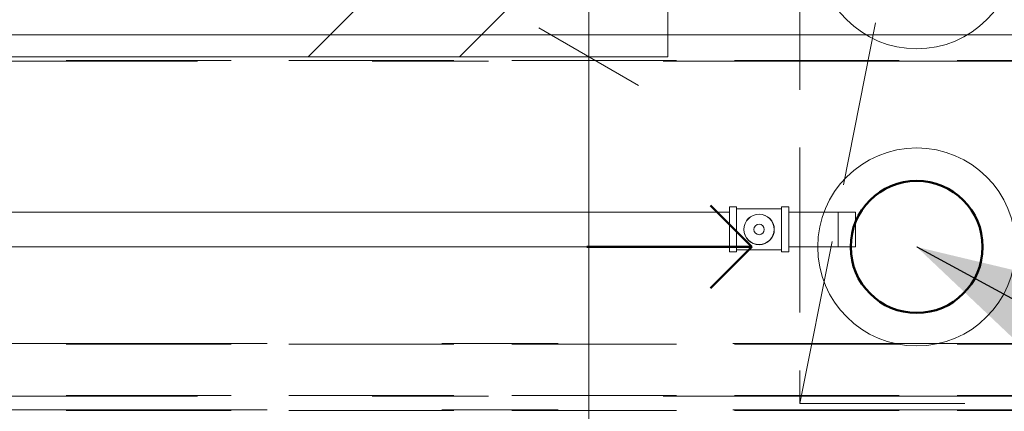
# Model space of a CAD drawing. Header units: centimetres. Extents: x -996 to 7161, y -1849 to 2591.
# Tile 20 of 49: x 1754 to 1873, y -350 to -302. Entities that reach past the tile are written whole.
import ezdxf

# ---------------------------------------------------------------- set-up
doc = ezdxf.new("R2010")
doc.units = ezdxf.units.CM
doc.header["$LTSCALE"] = 0.1
doc.header["$MEASUREMENT"] = 0
for name, pattern in [('Krawędzie ukryte', [270, 200, -70]), ('Przerywana podwójnie', [1093.611073, 529.166651, -211.666656, 141.111112, -211.666656]), ('Wipeout_Contour', [1000, 0, -1000])]:
    doc.linetypes.add(name, pattern=pattern)
for name, color, linetype in [('2_instalacje pompownia.ISTN', 7, 'Continuous'), ('2_stropy.K_IR', 7, 'Continuous'), ('3_linii 2D .K_IR', 7, 'Continuous'), ('3_pompownia.K_IR', 7, 'Continuous'), ('3_wentylacja.K_IR', 7, 'Continuous'), ('5_opisy.K_IR', 7, 'Continuous'), ('5_wymiary.K_IR', 7, 'Continuous')]:
    doc.layers.add(name, color=color, linetype=linetype)
doc.styles.add('GENERATED_STYLE_2', font='txt')
doc.dimstyles.new('GENERATED_STYLE__4', dxfattribs={"dimtxt": 18, "dimasz": 9.178744, "dimexe": 0.18, "dimexo": 2, "dimgap": 0.09, "dimtad": 1, "dimdec": 0, "dimzin": 0, "dimdsep": 46, "dimtxsty": 'GENERATED_STYLE_2', "dimblk": 'ARROWHEAD_2', "dimblk1": 'ARROWHEAD_2', "dimblk2": 'ARROWHEAD_2', "dimcen": 0.09, "dimclrd": 1, "dimclre": 1, "dimclrt": 1, "dimadec": 1, "dimazin": 0, "dimtfac": 1, "dimtdec": 4, "dimtmove": 0, "dimatfit": 3, "dimfxl": 1, "dimtolj": 1, "dimtzin": 0, "dimarcsym": 0})
doc.dimstyles.new('GENERATED_STYLE__5', dxfattribs={"dimtxt": 0.18, "dimasz": 18.24, "dimexe": 0.18, "dimexo": 0.0625, "dimgap": 0.09, "dimtad": 0, "dimtih": 1, "dimtoh": 1, "dimdec": 4, "dimzin": 0, "dimdsep": 46, "dimcen": 0.09, "dimadec": 0, "dimazin": 0, "dimtfac": 1, "dimtdec": 4, "dimtmove": 0, "dimatfit": 3, "dimldrblk": 'ARROWHEAD_5', "dimfxl": 1, "dimtolj": 1, "dimtzin": 0, "dimarcsym": 0})

# ---------------------------------------------------------------- blocks, each defined once
blk = doc.blocks.new('Strop_12_1', base_point=(1602.63, -306.86))
at = {"layer": '2_stropy.K_IR', "linetype": 'Continuous', "lineweight": 0, "true_color": 0x00c600}
h = blk.add_hatch(dxfattribs=at)
h.set_pattern_fill('Podwójny_szraf_1_4_0001', color=92, style=0, pattern_type=2)
h.set_pattern_definition([(45, (0, 0), (-45.962, 45.962), []), (45, (-9.19, 9.19), (-45.962, 45.962), [])])
h.paths.add_polyline_path([(1602.63, -306.86), (1832.63, -306.86), (1832.63, -221.86), (1602.63, -221.86)])
h.paths.add_polyline_path([(1612.63, -231.86), (1822.63, -231.86), (1822.63, -296.86), (1612.63, -296.86)], flags=0)
at = {"layer": '2_stropy.K_IR', "color": 7, "linetype": 'Continuous', "lineweight": 9, "flags": 128}
blk.add_lwpolyline([(1602.63, -306.86), (1832.63, -306.86), (1832.63, -221.86), (1602.63, -221.86)], close=True, dxfattribs=at)
blk = doc.blocks.new('Rura 22[12]_1', base_point=(2103.7, -301.92))
at = {"layer": '2_instalacje pompownia.ISTN', "color": 252, "linetype": 'Krawędzie ukryte', "lineweight": 15}
blk.add_line((2103.7, -307.32), (1293.7, -307.32), dxfattribs=at)
at = {"layer": '2_instalacje pompownia.ISTN', "color": 252, "linetype": 'Przerywana podwójnie', "lineweight": 15}
blk.add_line((2103.7, -307.42), (1293.7, -307.42), dxfattribs=at)
blk = doc.blocks.new('Rura 22[13]_1', base_point=(2103.7, -353.63))
at = {"layer": '2_instalacje pompownia.ISTN', "color": 252, "linetype": 'Przerywana podwójnie', "lineweight": 15}
blk.add_line((1293.7, -349.63), (2103.7, -349.63), dxfattribs=at)
at = {"layer": '2_instalacje pompownia.ISTN', "color": 252, "linetype": 'Krawędzie ukryte', "lineweight": 15}
blk.add_line((2103.7, -349.73), (1293.7, -349.73), dxfattribs=at)
blk = doc.blocks.new('Rura 22[18]_1', base_point=(2103.7, -344.8))
at = {"layer": '2_instalacje pompownia.ISTN', "color": 252, "linetype": 'Przerywana podwójnie', "lineweight": 15}
for p, q in [((1293.7, -341.6), (2103.7, -341.6)), ((2103.7, -348), (1293.7, -348))]:
    blk.add_line(p, q, dxfattribs=at)
at = {"layer": '2_instalacje pompownia.ISTN', "color": 252, "linetype": 'Krawędzie ukryte', "lineweight": 15}
for p, q in [((2103.7, -341.7), (1293.7, -341.7)), ((2103.7, -347.9), (1293.7, -347.9))]:
    blk.add_line(p, q, dxfattribs=at)
blk = doc.blocks.new('Polilinia_3_1', base_point=(1822.81, -329.91))
at = {"layer": '5_opisy.K_IR', "color": 150, "linetype": 'Continuous', "lineweight": 50}
for q in [(1837.81, -324.91), (1837.81, -334.91)]:
    blk.add_line((1842.81, -329.91), q, dxfattribs=at)
at = {"layer": '5_opisy.K_IR', "color": 150, "linetype": 'Continuous', "lineweight": 50, "flags": 128}
blk.add_lwpolyline([(1822.81, -329.91), (1842.81, -329.91)], dxfattribs=at)
blk = doc.blocks.new('*D256')
at = {"layer": '5_wymiary.K_IR', "color": 1, "linetype": 'Continuous', "lineweight": 0}
for p, q in [((1823.04, -221.86), (1823.04, -296.86)), ((1829.08, -300.34), (1817.01, -293.37)), ((1813.99, -296.86), (1832.1, -296.86)), ((1823.04, -296.86), (1823.04, -306.86)), ((1829.08, -310.34), (1817.01, -303.37)), ((1813.99, -306.86), (1832.1, -306.86)), ((1823.04, -306.86), (1823.04, -643.91))]:
    blk.add_line(p, q, dxfattribs=at)
blk = doc.blocks.new('ARROWHEAD_2')
at = {"color": 0, "linetype": 'Continuous', "lineweight": 0}
for p, q in [((-0.378, -0.655), (0.378, 0.655)), ((0, 0), (-1, 0))]:
    blk.add_line(p, q, dxfattribs=at)
blk = doc.blocks.new('*D257')
at = {"layer": '5_wymiary.K_IR', "color": 1, "linetype": 'Continuous', "lineweight": 0}
for p, q in [((1829.08, -310.34), (1817.01, -303.37)), ((1823.04, -306.86), (1823.04, -643.91)), ((1829.08, -647.4), (1817.01, -640.43)), ((1813.99, -643.91), (1832.1, -643.91))]:
    blk.add_line(p, q, dxfattribs=at)
at = {"color": 254, "linetype": 'Wipeout_Contour', "lineweight": 0, "ltscale": 7487.701403}
blk.add_wipeout([(1819.44, -495.87), (1819.44, -454.9), (1801.44, -454.9), (1801.44, -495.87)], dxfattribs=at).dxf.layer = '5_wymiary.K_IR'
at = {"layer": '5_wymiary.K_IR', "color": 1, "lineweight": 0, "insert": (1819.44, -495.87), "char_height": 18, "attachment_point": 7, "rotation": 90, "style": 'GENERATED_STYLE_2'}
blk.add_mtext('\\A1;{\\pql;\\fArial|b0|i1|c238|p38;337}', dxfattribs=at)
blk = doc.blocks.new('*D258')
at = {"layer": '5_wymiary.K_IR', "color": 1, "linetype": 'Continuous', "lineweight": 0}
for p, q in [((1823.04, -306.86), (1823.04, -643.91)), ((1829.08, -647.4), (1817.01, -640.43)), ((1813.99, -643.91), (1832.1, -643.91)), ((1823.04, -643.91), (1823.04, -803.91)), ((1817.01, -800.43), (1829.08, -807.4)), ((1813.99, -803.91), (1832.1, -803.91)), ((1823.04, -803.91), (1823.04, -808.91))]:
    blk.add_line(p, q, dxfattribs=at)
at = {"color": 254, "linetype": 'Wipeout_Contour', "lineweight": 0, "ltscale": 7789.530676}
blk.add_wipeout([(1819.44, -737.57), (1819.44, -696.59), (1801.44, -696.59), (1801.44, -737.57)], dxfattribs=at).dxf.layer = '5_wymiary.K_IR'
at = {"layer": '5_wymiary.K_IR', "color": 1, "lineweight": 0, "insert": (1819.44, -737.57), "char_height": 18, "attachment_point": 7, "rotation": 90, "style": 'GENERATED_STYLE_2'}
blk.add_mtext('\\A1;{\\pql;\\fArial|b0|i1|c238|p38;160}', dxfattribs=at)
at = {"color": 254, "linetype": 'Wipeout_Contour', "lineweight": 0, "ltscale": 7907.014058}
blk.add_wipeout([(1819.44, -800.42), (1819.44, -786.76), (1801.44, -786.76), (1801.44, -800.42)], dxfattribs=at).dxf.layer = '5_wymiary.K_IR'
at = {"layer": '5_wymiary.K_IR', "color": 1, "lineweight": 0, "insert": (1819.44, -800.42), "char_height": 18, "attachment_point": 7, "rotation": 90, "style": 'GENERATED_STYLE_2'}
blk.add_mtext('\\A1;{\\pql;\\fArial|b0|i1|c238|p38;5}', dxfattribs=at)
blk = doc.blocks.new('ARROWHEAD_5')
at = {"linetype": 'Continuous', "lineweight": 0}
blk.add_hatch(color=0, dxfattribs=at).paths.add_polyline_path([(-1, 0.2679), (0, 0), (-1, -0.2679)])
at = {"color": 0, "linetype": 'Continuous', "lineweight": 0}
blk.add_line((0, 0), (-1, 0), dxfattribs=at)
blk = doc.blocks.new('Wymiary_3', base_point=(1823.04, -221.86))
at = {"layer": '5_wymiary.K_IR', "color": 1, "linetype": 'Continuous', "lineweight": 0}
dim = blk.add_linear_dim(base=(1823.04, -306.86), p1=(1821.11, -296.86), p2=(1832.63, -306.86), angle=270, dimstyle='GENERATED_STYLE__4', dxfattribs=at)
dim.commit()
dim.dimension.update_dxf_attribs({"geometry": '*D256', "text_midpoint": (1810.44, -279.65), "dimtype": 160, "text_rotation": 90})
dim = blk.add_linear_dim(base=(1823.04, -643.91), p1=(1832.63, -306.86), p2=(1858.7, -643.91), angle=270, dimstyle='GENERATED_STYLE__4', dxfattribs=at)
dim.commit()
dim.dimension.update_dxf_attribs({"geometry": '*D257', "text_midpoint": (1810.44, -475.29), "dimtype": 160, "text_rotation": 90})
dim = blk.add_linear_dim(base=(1823.04, -803.91), p1=(1858.7, -643.91), p2=(1858.7, -803.91), angle=270, dimstyle='GENERATED_STYLE__4', dxfattribs=at)
dim.commit()
dim.dimension.update_dxf_attribs({"geometry": '*D258', "text_midpoint": (1810.44, -716.99), "dimtype": 160, "text_rotation": 90})

msp = doc.modelspace()

# ---------------------------------------------------------------- linework, layer by layer
at = {"layer": '3_linii 2D .K_IR', "color": 7, "linetype": 'Krawędzie ukryte', "lineweight": 15}
msp.add_lwpolyline([(1898.63, -263.86), (1848.63, -263.86), (1848.63, -348.86), (1898.63, -348.86)], close=True, dxfattribs=at)
msp.add_lwpolyline([(1848.63, -348.86), (1862.78, -278), (1898.63, -263.86)], dxfattribs=at)
at = {"layer": '3_wentylacja.K_IR', "color": 7, "linetype": 'Continuous', "lineweight": 15}
for centre in [(1862.81, -293.91), (1862.81, -329.91)]:
    msp.add_circle(centre, 12, dxfattribs=at)
at = {"layer": '3_wentylacja.K_IR', "color": 150, "linetype": 'Continuous', "lineweight": 50}
msp.add_circle((1862.81, -329.91), 8, dxfattribs=at)

# ---------------------------------------------------------------- block references
at = {"layer": '2_instalacje pompownia.ISTN', "color": 252, "linetype": 'Przerywana podwójnie', "lineweight": 0}
for name, p in [('Rura 22[12]_1', (2103.7, -301.92)), ('Rura 22[18]_1', (2103.7, -344.8)), ('Rura 22[13]_1', (2103.7, -353.63))]:
    msp.add_blockref(name, p, dxfattribs=at)
at = {"layer": '2_stropy.K_IR', "color": 7, "linetype": 'Continuous', "lineweight": 9}
msp.add_blockref('Strop_12_1', (1602.63, -306.86), dxfattribs=at)
at = {"layer": '5_opisy.K_IR', "color": 150, "linetype": 'Continuous', "lineweight": 50}
msp.add_blockref('Polilinia_3_1', (1822.81, -329.91), dxfattribs=at)

# ---------------------------------------------------------------- next in the draw order: block references
at = {"layer": '5_wymiary.K_IR', "color": 1, "linetype": 'Continuous', "lineweight": 0}
msp.add_blockref('Wymiary_3', (1823.04, -221.86), dxfattribs=at)

# ---------------------------------------------------------------- next in the draw order: linework, layer by layer
at = {"layer": '3_pompownia.K_IR', "color": 7, "linetype": 'Continuous', "lineweight": 0}
for p, q in [((1521.1, -304.22), (2038.11, -304.22)), ((1840.1, -325.68), (1547.3, -325.68)), ((1840.97, -325.05), (1840.1, -325.05)), ((1840.1, -325.05), (1840.1, -327.79)), ((1840.97, -327.79), (1840.97, -325.05)), ((1843.7, -325.31), (1840.97, -325.31)), ((1846.43, -325.31), (1843.7, -325.31)), ((1847.3, -325.05), (1846.43, -325.05)), ((1846.43, -325.05), (1846.43, -327.79)), ((1847.3, -327.79), (1847.3, -325.05)), ((1853.3, -325.68), (1847.3, -325.68)), ((1853.3, -329.9), (1853.3, -325.68)), ((1855.38, -325.68), (1853.3, -325.68)), ((1853.3, -325.75), (1853.3, -325.96)), ((1855.38, -327.79), (1855.38, -325.68)), ((1853.3, -325.96), (1853.3, -326.29)), ((1853.3, -326.3), (1853.3, -326.73)), ((1853.3, -326.73), (1853.3, -327.24)), ((1840.1, -327.79), (1840.1, -330.52)), ((1840.97, -330.52), (1840.97, -327.79)), ((1846.43, -327.79), (1846.43, -330.52)), ((1847.3, -330.52), (1847.3, -327.79)), ((1853.3, -327.24), (1853.3, -327.79)), ((1853.3, -327.79), (1853.3, -328.33)), ((1855.38, -329.9), (1855.38, -327.79)), ((1853.3, -328.33), (1853.3, -328.84)), ((1853.3, -328.84), (1853.3, -329.28)), ((1853.3, -329.28), (1853.3, -329.61)), ((1547.3, -329.9), (1840.1, -329.9)), ((1840.1, -330.52), (1840.97, -330.52)), ((1840.97, -330.26), (1843.7, -330.26)), ((1843.7, -330.26), (1846.43, -330.26)), ((1846.43, -330.52), (1847.3, -330.52)), ((1847.3, -329.9), (1853.3, -329.9)), ((1853.3, -329.61), (1853.3, -329.82)), ((1853.3, -329.9), (1855.38, -329.9))]:
    msp.add_line(p, q, dxfattribs=at)
for radius, start, end in [(1.85, 0, 180), (1.83, 90, 180), (1.83, 0, 90), (1.85, 180, 0), (1.83, 180, 270), (0.635, 90, 180), (0.635, 180, 270), (0.635, 0, 90), (1.83, 270, 0), (0.635, 270, 0)]:
    msp.add_arc((1843.7, -327.79), radius, start, end, dxfattribs=at)

# ---------------------------------------------------------------- next in the draw order: leaders
at = {"layer": '5_opisy.K_IR', "color": 7, "linetype": 'Continuous', "lineweight": 0, "annotation_type": 0, "has_hookline": 1, "hookline_direction": 0, "text_width": 178.22}
msp.add_leader([(1862.81, -329.91), (2096.62, -456.38), (2121.06, -456.38)], dimstyle='GENERATED_STYLE__5', dxfattribs=at)

doc.saveas('drawing.dxf')
